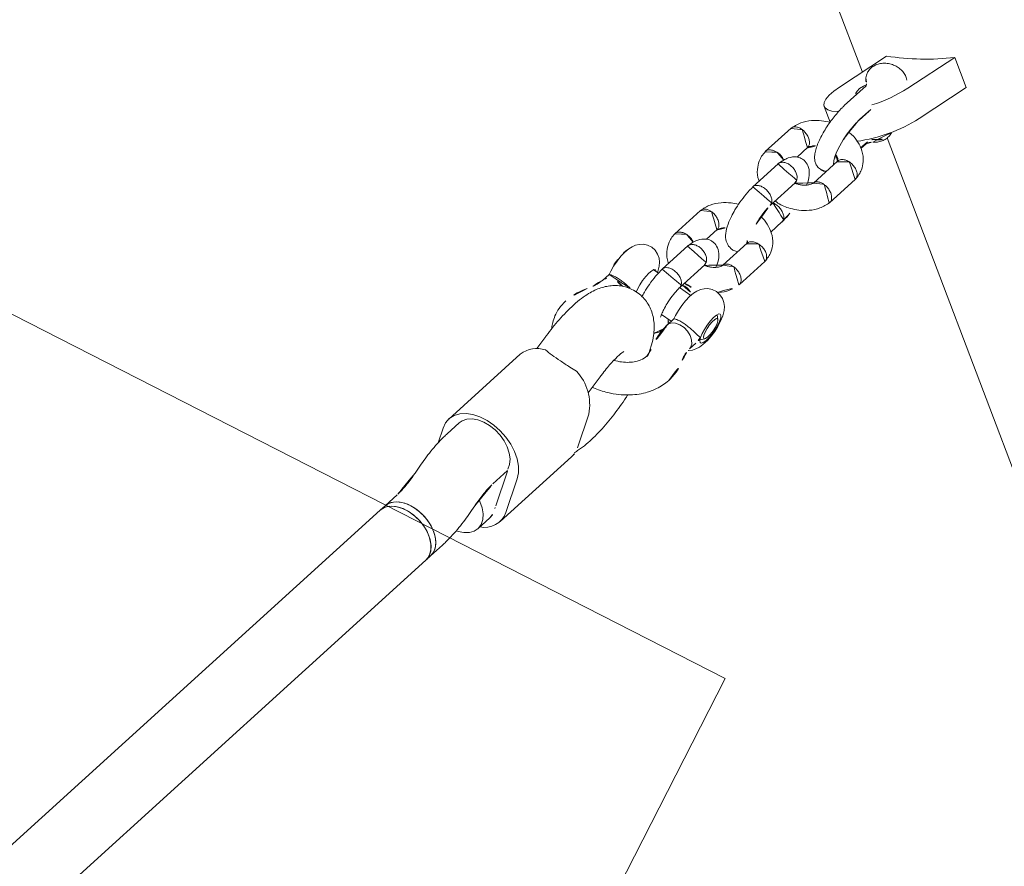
# Model space of a CAD drawing. Extents: x 5459245 to 5462690, y 5971016 to 5972523.
# Tile 165 of 198: x 5462453.332 to 5462453.565, y 5972213.874 to 5972214.075. Entities that reach past the tile are written whole.
import ezdxf

# ---------------------------------------------------------------- set-up
doc = ezdxf.new("R2010")
doc.units = 0
doc.layers.add('A_MAŁA ARCHITEKTURA', color=195, linetype='CONTINUOUS', lineweight=9)
doc.layers.add('ADT CCTV', color=102, linetype='CONTINUOUS')

# ---------------------------------------------------------------- blocks, each defined once
blk = doc.blocks.new('A$C43995eb0')
at = {"layer": 'A_MAŁA ARCHITEKTURA', "linetype": 'Continuous'}
for p, q in [((700.38, 325.92), (768.26, 400.82)), ((676.2, 331.48), (681.33, 337.13)), ((692.88, 330.57), (681.33, 337.13)), ((687.75, 324.91), (676.2, 331.48)), ((720.25, 320.77), (712.53, 323.68)), ((705.39, 321.39), (703.33, 322.17)), ((705.48, 321.52), (703.9, 322.12)), ((696.19, 319.39), (699.42, 318.17)), ((699.72, 318.1), (696.68, 319.25)), ((683.27, 316.99), (694.82, 310.43)), ((710.63, 317.99), (717.86, 315.26)), ((691.72, 315.89), (691.75, 315.88)), ((691.75, 315.88), (698.23, 313.44)), ((588.82, 202.83), (689.22, 313.61)), ((700.55, 309.28), (703.22, 312.23)), ((732.72, 311.6), (729.41, 312.84)), ((747.27, 310.57), (739.56, 313.49)), ((714.14, 309.03), (710.93, 310.23)), ((727.2, 308.57), (719.72, 311.39)), ((756.84, 309.87), (755.89, 309.19)), ((737.65, 307.8), (744.88, 305.07)), ((763.02, 308.26), (762.27, 309.16)), ((766.09, 307.02), (764.15, 307.75)), ((708.69, 304.67), (716.41, 301.76)), ((717.56, 305.8), (725.13, 302.94)), ((741.16, 298.83), (737.95, 300.04)), ((754.22, 298.38), (746.74, 301.2)), ((754.65, 301.59), (754.23, 298.38)), ((761.42, 300.52), (763.37, 299.79)), ((761.87, 297.45), (762.23, 300.22)), ((764.04, 299.73), (763.94, 299.78)), ((770.33, 299.08), (772.16, 298.88)), ((771.41, 298.98), (770.36, 298.82)), ((772.18, 299.05), (771.41, 298.98)), ((744.58, 295.6), (752.16, 292.74)), ((735.72, 294.47), (743.43, 291.56)), ((798.92, 294.1), (790.62, 292.85)), ((822.77, 285.81), (801.44, 293.86)), ((753.46, 292.38), (753.27, 290.97)), ((786.21, 290.49), (781.51, 291.26)), ((820.26, 286.05), (811.95, 284.81)), ((759.04, 282.13), (760.98, 281.4)), ((815.6, 280.2), (811.2, 281.86)), ((811.58, 281.93), (819.88, 283.18)), ((826.65, 281.87), (823.1, 283.21)), ((823.54, 278.59), (822.18, 278.75)), ((778.93, 275.47), (782.43, 274.89)), ((837.47, 274.87), (833.9, 276.22)), ((838.9, 274.33), (837.47, 274.87)), ((958.44, 229.23), (838.9, 274.33)), ((785.37, 272.03), (806.7, 263.98)), ((806.38, 266.58), (809.95, 265.23)), ((809.22, 263.74), (812.89, 264.29)), ((820.31, 262.86), (821.68, 262.7)), ((828.25, 261.25), (831.83, 259.9)), ((831.83, 259.9), (833.25, 259.36)), ((833.25, 259.36), (949.72, 215.42))]:
    blk.add_line(p, q, dxfattribs=at)
at = {"layer": 'A_MAŁA ARCHITEKTURA'}
for q in [(1131.59, 350), (831.59, -350)]:
    blk.add_line((831.59, 350), q, dxfattribs=at)
at = {"layer": 'A_MAŁA ARCHITEKTURA', "linetype": 'Continuous', "flags": 128}
for points in [[(699.42, 318.17), (700.74, 317.74), (702.25, 317.37), (703.88, 317.09), (705.55, 316.89), (707.17, 316.8), (708.66, 316.81), (709.95, 316.94), (710.97, 317.16), (711.67, 317.47), (711.79, 317.57)], [(690.9, 315.53), (690.07, 314.97), (689.41, 314.78)], [(691.34, 315.88), (692.09, 315.35), (693, 314.83), (693.78, 314.54), (694.35, 314.51), (694.68, 314.73), (694.7, 314.77)], [(694.82, 310.43), (696.31, 309.66), (697.66, 309.13), (698.81, 308.87), (699.73, 308.87), (700.39, 309.13), (700.78, 309.66), (700.88, 310.43), (700.69, 311.42), (700.21, 312.6), (700.09, 312.83)], [(766.56, 306.92), (766.51, 307.03), (766, 307.79), (765.39, 308.41), (764.65, 308.93), (763.71, 309.41), (762.36, 309.9), (761.08, 310.21), (759.67, 310.45), (758.27, 310.58), (756.9, 310.6), (755.54, 310.48), (754.26, 310.18), (753.41, 309.82), (752.6, 309.27), (751.9, 308.53), (751.38, 307.61), (751.11, 306.56), (751.12, 305.42), (751.39, 304.44), (751.84, 303.62), (752.41, 302.95), (753.09, 302.38), (753.92, 301.89), (755.07, 301.41), (756.34, 301.04), (757.76, 300.75), (759.17, 300.57), (760.55, 300.5), (761.44, 300.53), (761.44, 300.53)], [(762.46, 308.14), (763.17, 308.32), (763.56, 308.58), (763.59, 308.89), (763.26, 309.25), (762.59, 309.6), (761.66, 309.92), (760.53, 310.18), (759.31, 310.36), (758.11, 310.44), (757.04, 310.41), (756.19, 310.28), (755.63, 310.06), (755.42, 309.77), (755.57, 309.43), (756.08, 309.08), (756.89, 308.74), (757.93, 308.45), (759.12, 308.22), (760.34, 308.09), (761.49, 308.06), (762.46, 308.14)], [(758.83, 308.68), (757.89, 308.91), (757.17, 309.19), (756.77, 309.49), (756.74, 309.77), (757.09, 309.99), (757.77, 310.11), (758.68, 310.13), (759.71, 310.04), (760.72, 309.85), (761.56, 309.59), (762.13, 309.29), (762.35, 309), (762.19, 308.75), (761.67, 308.57), (760.86, 308.5), (759.87, 308.54), (758.83, 308.68)], [(763.4, 299.77), (763.09, 299.92), (762.5, 300.5), (762.13, 301.36), (762.01, 302.43), (762.16, 303.59), (762.56, 304.73), (763.18, 305.74), (763.94, 306.52), (764.79, 307), (765.62, 307.12), (766.09, 307.02)], [(753.42, 292.12), (753.16, 292.09), (751.88, 291.79), (751.02, 291.43), (750.22, 290.88), (749.52, 290.14), (749, 289.22), (748.72, 288.17), (748.74, 287.03), (749.01, 286.05), (749.46, 285.23), (750.03, 284.56), (750.71, 284), (751.54, 283.5), (752.69, 283.02), (753.96, 282.65), (755.38, 282.36), (756.78, 282.18), (758.17, 282.11), (759.06, 282.14), (759.06, 282.14)], [(753.38, 291.75), (753.25, 291.68), (753.04, 291.38), (753.19, 291.04), (753.69, 290.69), (754.5, 290.35), (755.55, 290.06), (756.73, 289.83), (757.96, 289.7), (759.1, 289.68), (759.83, 289.72)], [(811.95, 284.81), (810.53, 284.42), (809.11, 283.68), (807.74, 282.63), (806.47, 281.29), (805.33, 279.71), (804.38, 277.94), (803.64, 276.05), (803.13, 274.1), (802.88, 272.16), (802.89, 270.29), (803.16, 268.55), (803.69, 267.01), (804.45, 265.71), (805.42, 264.71), (806.56, 264.03), (807.85, 263.7), (809.22, 263.74)], [(760.98, 281.4), (760.71, 281.53), (760.12, 282.11)], [(806.38, 266.58), (805.63, 266.97), (804.8, 267.77), (804.16, 268.84), (803.75, 270.15), (803.58, 271.64), (803.67, 273.23), (804, 274.86), (804.56, 276.46), (805.34, 277.94), (806.28, 279.26), (807.36, 280.34), (808.52, 281.14), (809.71, 281.62), (810.88, 281.77)], [(829.39, 277.62), (829.34, 277.99), (828.97, 279.37), (828.36, 280.52), (827.54, 281.38), (826.54, 281.91), (825.42, 282.09), (824.22, 281.91), (823, 281.38), (821.83, 280.52), (820.74, 279.37), (820.48, 279.04)], [(831.83, 259.9), (830.94, 260.39), (830.12, 261.25), (829.51, 262.39), (829.14, 263.77), (829.03, 265.32), (829.18, 266.97), (829.58, 268.63), (830.22, 270.24), (831.07, 271.71), (832.09, 272.98), (833.23, 273.99), (834.43, 274.69), (835.64, 275.04)], [(837.47, 274.87), (837.36, 274.91), (836.24, 275.09), (835.04, 274.91), (833.82, 274.38), (832.65, 273.52), (831.56, 272.37), (830.62, 270.99), (829.87, 269.45), (829.35, 267.8), (829.07, 266.14), (829.05, 264.53), (829.29, 263.06), (829.79, 261.79), (830.51, 260.78), (831.42, 260.08), (831.83, 259.9)], [(838.9, 274.33), (838.78, 274.37), (837.66, 274.55), (836.46, 274.37), (835.25, 273.84), (834.07, 272.98), (832.99, 271.84), (832.05, 270.46), (831.3, 268.91), (830.77, 267.26), (830.49, 265.6), (830.47, 263.99), (830.72, 262.52), (831.21, 261.25), (831.93, 260.24), (832.85, 259.54), (833.25, 259.36)], [(830.67, 266.85), (831.14, 268.5), (831.84, 270.08), (832.73, 271.51), (833.79, 272.72), (834.94, 273.65), (836.15, 274.27), (837.36, 274.54), (838.51, 274.45), (838.9, 274.33)], [(835.64, 275.04), (836.81, 275.04), (837.47, 274.87)], [(833.25, 259.36), (833.1, 259.42), (832.14, 260.04), (831.37, 260.97), (830.82, 262.18), (830.51, 263.61), (830.46, 265.19), (830.67, 266.85)]]:
    blk.add_lwpolyline(points, dxfattribs=at)
at = {"layer": 'A_MAŁA ARCHITEKTURA', "linetype": 'Continuous'}
for centre, radius, start, end in [((627.4, 298.71), 58.78, 18.1269, 33.8805), ((674.25, 298.93), 36.71, 34.7467, 59.5031), ((698.35, 322.35), 3.92, 16.606, 84.1028), ((669.05, 293.25), 36.77, 44.8458, 59.4202), ((704.26, 324.28), 2.31, 200.5492, 245.9804), ((691.86, 314.53), 1.39, 99.054, 134.2803), ((799.72, 289.22), 4.95, 69.6713, 99.3027), ((793.64, 281.87), 11.39, 105.3939, 160.4581), ((764.11, 284.15), 4.49, 152.9313, 207.0403), ((820.86, 280.7), 5.38, 14.9394, 96.4687), ((756.14, 291.28), 9.02, 240.9651, 262.4076), ((758.15, 298.33), 16.31, 258.6882, 273.8041), ((812.26, 277.44), 4.55, 98.6556, 107.7223), ((820.48, 279.28), 3.95, 88.6827, 98.6447), ((821.82, 279.68), 3.75, 70.011, 109.4133), ((787.95, 277.71), 6.24, 187.6331, 245.5728)]:
    blk.add_arc(centre, radius, start, end, dxfattribs=at)
for points, knots in [([(702.87, 323.36), (702.76, 323.6), (702.47, 324.2), (701.83, 325.01), (700.96, 325.71), (699.97, 326.13), (699.19, 326.31), (698.77, 326.25), (698.69, 326.23)], [0, 0, 0, 0, 0.14406, 0.356777, 0.562441, 0.761312, 0.956247, 1, 1, 1, 1]), ([(686.11, 323.84), (685.95, 323.71), (685.5, 323.37), (684.97, 322.59), (684.53, 321.55), (684.33, 320.36), (684.37, 319.11), (684.69, 317.85), (685.26, 316.73), (686.03, 315.83), (686.93, 315.18), (687.93, 314.8), (688.79, 314.67), (689.27, 314.78), (689.41, 314.81)], [0, 0, 0, 0, 0.0499575, 0.1359972, 0.2251693, 0.3183198, 0.4147647, 0.5136045, 0.6150653, 0.7067256, 0.7952286, 0.8809895, 0.9653193, 1, 1, 1, 1]), ([(703.9, 322.12), (703.86, 322.13), (703.77, 322.17), (703.48, 322.38), (703.13, 322.82), (702.94, 323.21), (702.87, 323.36)], [0, 0, 0, 0, 0.160595, 0.470572, 0.794329, 1, 1, 1, 1]), ([(712.57, 323.67), (712.1, 323.78), (711.2, 323.99), (709.65, 323.96), (707.77, 323.47), (705.84, 322.17), (704.4, 320.25), (703.58, 318.55), (703.41, 317.42), (703.36, 317.09)], [0, 0, 0, 0, 0.111073, 0.212747, 0.376306, 0.581871, 0.75572, 0.927649, 1, 1, 1, 1]), ([(712.59, 323.65), (712.58, 323.66), (712.39, 323.79), (712.02, 323.76), (711.44, 323.62), (710.85, 323.26), (710.23, 322.56), (709.77, 321.66), (709.59, 320.96), (709.54, 320.58), (709.53, 320.53), (709.53, 320.51)], [0, 0, 0, 0, 0.004813, 0.180621, 0.267567, 0.443353, 0.619147, 0.795004, 0.97086, 0.992976, 1, 1, 1, 1]), ([(710.82, 317.97), (710.66, 318.01), (710.28, 318.1), (709.83, 318.62), (709.54, 319.4), (709.5, 320.07), (709.52, 320.45), (709.53, 320.5), (709.53, 320.51)], [0, 0, 0, 0, 0.191346, 0.446695, 0.702116, 0.957621, 0.989796, 1, 1, 1, 1]), ([(720.3, 320.7), (720.18, 320.76), (719.97, 320.88), (719.61, 320.87), (719.26, 320.8), (718.79, 320.6), (718.2, 320.16), (717.59, 319.39), (717.19, 318.54), (717.04, 317.96), (717, 317.71), (717, 317.7)], [0, 0, 0, 0, 0.101326, 0.185514, 0.269695, 0.353876, 0.524072, 0.694288, 0.864566, 0.993199, 1, 1, 1, 1]), ([(725.72, 309.13), (725.78, 309.39), (726.04, 310.68), (725.8, 312.78), (725.13, 315.28), (724.05, 317.45), (722.41, 319.51), (720.96, 320.35), (720.2, 320.79)], [0, 0, 0, 0, 0.0576357, 0.2814514, 0.4264981, 0.5953751, 0.7891372, 1, 1, 1, 1]), ([(704.65, 317), (704.19, 317.06), (703.25, 317.18), (701.89, 317.46), (700.67, 317.77), (700.03, 318), (699.72, 318.1)], [0, 0, 0, 0, 0.24864, 0.507892, 0.764005, 1, 1, 1, 1]), ([(705.34, 316.93), (705.13, 316.95), (704.9, 316.96), (704.67, 317), (704.65, 317)], [0, 0, 0, 0, 0.915119, 1, 1, 1, 1]), ([(710.39, 317.14), (710.38, 317.13), (710.36, 317.12), (710.02, 317.02), (709.6, 316.93), (709.22, 316.9), (709.11, 316.89)], [0, 0, 0, 0, 0.216953, 0.517501, 0.861563, 1, 1, 1, 1]), ([(709.51, 316.94), (709.64, 317.17), (709.83, 317.51), (710.09, 317.75), (710.22, 317.85), (710.35, 317.92), (710.5, 317.96), (710.63, 317.97), (710.71, 317.95), (710.73, 317.95)], [0, 0, 0, 0, 0.250361, 0.367105, 0.539876, 0.652009, 0.779695, 0.927054, 1, 1, 1, 1]), ([(714.19, 315.26), (714.21, 315.37), (714.3, 315.79), (714.22, 316.31), (714.07, 316.64), (714.04, 316.7)], [0, 0, 0, 0, 0.2291475, 0.8586464, 1, 1, 1, 1]), ([(717.79, 315.34), (717.69, 315.4), (717.38, 315.54), (717.07, 316.11), (716.92, 316.87), (716.96, 317.43), (716.99, 317.68), (717, 317.7)], [0, 0, 0, 0, 0.1654453, 0.463893, 0.7624852, 0.9880755, 1, 1, 1, 1]), ([(689.99, 314.97), (690.24, 315.07), (690.7, 315.26), (691.07, 315.59), (691.23, 315.74)], [0, 0, 0, 0, 0.5512596, 1, 1, 1, 1]), ([(691.23, 315.74), (691.26, 315.76), (691.32, 315.81), (691.33, 315.81), (691.34, 315.81)], [0, 0, 0, 0, 0.441872, 1, 1, 1, 1]), ([(691.65, 315.9), (691.65, 315.91), (691.66, 315.91), (691.74, 315.88), (691.75, 315.88)], [0, 0, 0, 0, 0.861277, 1, 1, 1, 1]), ([(698.23, 313.44), (698.46, 313.35), (699.15, 313.1), (700.42, 312.75), (702.04, 312.4), (703.7, 312.13), (705.37, 311.96), (707, 311.88), (708.54, 311.91), (709.99, 312.04), (711.24, 312.3), (712.26, 312.68), (713.07, 313.19), (713.69, 313.84), (714.1, 314.56), (714.16, 315.06), (714.18, 315.26)], [0, 0, 0, 0, 0.043884, 0.130061, 0.213535, 0.295637, 0.377382, 0.459413, 0.542441, 0.627761, 0.718111, 0.798594, 0.857542, 0.912622, 0.9663, 1, 1, 1, 1]), ([(719.02, 314.03), (718.76, 314.01), (717.72, 313.95), (716.22, 313.45), (714.78, 312.48), (714.05, 311.09), (713.9, 309.82), (714.15, 308.65), (714.99, 307.44), (716.3, 306.4), (717.25, 305.95), (717.74, 305.72)], [0, 0, 0, 0, 0.054144, 0.216019, 0.367098, 0.480154, 0.538778, 0.641231, 0.799556, 0.89696, 1, 1, 1, 1]), ([(717.77, 315.3), (717.84, 315.26), (718.05, 315.16), (718.35, 314.91), (718.76, 314.46), (719.15, 313.86), (719.5, 313.1), (719.73, 312.29), (719.86, 311.68), (719.87, 311.35), (719.87, 311.29)], [0, 0, 0, 0, 0.069136, 0.203514, 0.331446, 0.509724, 0.670244, 0.817248, 0.965557, 1, 1, 1, 1]), ([(703.28, 312.29), (703.45, 311.62), (703.81, 310.15), (704.9, 307.99), (706.53, 305.92), (707.98, 305.08), (708.74, 304.65)], [0, 0, 0, 0, 0.201025, 0.436296, 0.706236, 1, 1, 1, 1]), ([(711.17, 310.14), (711.1, 310.17), (710.9, 310.27), (710.59, 310.53), (710.19, 310.98), (709.84, 311.47), (709.67, 311.89), (709.61, 312.03)], [0, 0, 0, 0, 0.115765, 0.341527, 0.55646, 0.855975, 1, 1, 1, 1]), ([(729.48, 312.82), (728.73, 313.06), (727.52, 313.44), (726.05, 313.68), (725.48, 313.77)], [0, 0, 0, 0, 0.61432, 1, 1, 1, 1]), ([(726.38, 308.88), (726.36, 309.14), (726.35, 309.56), (726.5, 310.33), (726.78, 311.13), (727.31, 311.97), (727.95, 312.6), (728.44, 312.83), (728.7, 312.89), (728.74, 312.9), (728.75, 312.9)], [0, 0, 0, 0, 0.155455, 0.245062, 0.426227, 0.607407, 0.788639, 0.969931, 0.99276, 1, 1, 1, 1]), ([(729.35, 312.83), (729.19, 312.88), (729.01, 312.93), (728.8, 312.91), (728.76, 312.9), (728.75, 312.9)], [0, 0, 0, 0, 0.826234, 0.958114, 1, 1, 1, 1]), ([(739.59, 313.48), (739.12, 313.59), (738.22, 313.79), (736.67, 313.76), (734.8, 313.28), (732.86, 311.97), (731.44, 310.04), (730.7, 308.65), (730.55, 307.85), (730.55, 307.84)], [0, 0, 0, 0, 0.119296, 0.228497, 0.404165, 0.624948, 0.811668, 0.996324, 1, 1, 1, 1]), ([(739.61, 313.46), (739.6, 313.46), (739.41, 313.6), (739.04, 313.57), (738.46, 313.43), (737.87, 313.07), (737.25, 312.37), (736.79, 311.47), (736.61, 310.77), (736.56, 310.39), (736.55, 310.33), (736.55, 310.32)], [0, 0, 0, 0, 0.004813, 0.180621, 0.267567, 0.443353, 0.619147, 0.795004, 0.97086, 0.992976, 1, 1, 1, 1]), ([(710.99, 310.17), (710.91, 310.21), (710.74, 310.3), (710.41, 310.29), (710.06, 310.22), (709.59, 310.02), (709, 309.59), (708.39, 308.82), (707.99, 307.97), (707.84, 307.38), (707.8, 307.13), (707.79, 307.12)], [0, 0, 0, 0, 0.072566, 0.159445, 0.24631, 0.333175, 0.508796, 0.684457, 0.860203, 0.992981, 1, 1, 1, 1]), ([(717.62, 305.78), (717.61, 305.78), (717.38, 305.8), (717.02, 306.15), (716.62, 306.8), (716.5, 307.54), (716.52, 308.17), (716.6, 308.65), (716.78, 309.29), (717.15, 310.06), (717.76, 310.82), (718.43, 311.28), (718.87, 311.42), (719.06, 311.44), (719.07, 311.45)], [0, 0, 0, 0, 0.001021, 0.121718, 0.2424, 0.363059, 0.422728, 0.482392, 0.542056, 0.662683, 0.783324, 0.904011, 0.99518, 1, 1, 1, 1]), ([(719.77, 311.34), (719.72, 311.37), (719.53, 311.49), (719.27, 311.47), (719.08, 311.45), (719.07, 311.45)], [0, 0, 0, 0, 0.229246, 0.961304, 1, 1, 1, 1]), ([(737.84, 307.77), (737.68, 307.81), (737.3, 307.91), (736.86, 308.43), (736.56, 309.2), (736.52, 309.87), (736.55, 310.25), (736.55, 310.31), (736.55, 310.32)], [0, 0, 0, 0, 0.191346, 0.446695, 0.702116, 0.957621, 0.989796, 1, 1, 1, 1]), ([(747.32, 310.51), (747.2, 310.57), (747, 310.68), (746.63, 310.68), (746.29, 310.61), (745.81, 310.41), (745.22, 309.97), (744.62, 309.2), (744.21, 308.35), (744.06, 307.77), (744.02, 307.51), (744.02, 307.5)], [0, 0, 0, 0, 0.101326, 0.185514, 0.269695, 0.353876, 0.524072, 0.694288, 0.864566, 0.993199, 1, 1, 1, 1]), ([(751.18, 306.86), (751.15, 306.94), (750.71, 307.84), (749.4, 309.3), (747.97, 310.15), (747.23, 310.6)], [0, 0, 0, 0, 0.0435626, 0.5015703, 1, 1, 1, 1]), ([(708.75, 304.67), (708.59, 304.75), (708.23, 304.92), (707.87, 305.53), (707.72, 306.29), (707.75, 306.85), (707.79, 307.11), (707.79, 307.12)], [0, 0, 0, 0, 0.229842, 0.505289, 0.780838, 0.988995, 1, 1, 1, 1]), ([(725.19, 302.93), (725.17, 302.94), (724.93, 302.95), (724.59, 303.29), (724.23, 303.93), (724.12, 304.67), (724.15, 305.29), (724.22, 305.77), (724.4, 306.42), (724.74, 307.2), (725.32, 307.97), (725.94, 308.44), (726.35, 308.6), (726.53, 308.63), (726.54, 308.63)], [0, 0, 0, 0, 0.010464, 0.13002, 0.249561, 0.36908, 0.428185, 0.487285, 0.546384, 0.665872, 0.785373, 0.904918, 0.995225, 1, 1, 1, 1]), ([(727.16, 308.56), (727.12, 308.58), (726.95, 308.68), (726.72, 308.66), (726.55, 308.63), (726.54, 308.63)], [0, 0, 0, 0, 0.195252, 0.959597, 1, 1, 1, 1]), ([(732.62, 307.62), (732.22, 307.65), (731.13, 307.7), (729.53, 307.96), (728.07, 308.29), (727.4, 308.51), (727.05, 308.62)], [0, 0, 0, 0, 0.215329, 0.577956, 0.780626, 1, 1, 1, 1]), ([(737.07, 307.52), (737.07, 307.52), (737.16, 307.6), (737.24, 307.65), (737.38, 307.73), (737.53, 307.77), (737.65, 307.78), (737.73, 307.76), (737.75, 307.75)], [0, 0, 0, 0, 0.00842, 0.279106, 0.454789, 0.65484, 0.885713, 1, 1, 1, 1]), ([(744.82, 305.15), (744.71, 305.2), (744.41, 305.35), (744.1, 305.91), (743.95, 306.67), (743.98, 307.24), (744.02, 307.49), (744.02, 307.5)], [0, 0, 0, 0, 0.1654453, 0.463893, 0.7624852, 0.9880755, 1, 1, 1, 1]), ([(761.44, 300.58), (761.43, 300.55), (761.41, 300.46), (761.29, 300.83), (761.22, 301.62), (761.26, 302.56), (761.37, 303.48), (761.52, 304.41), (761.78, 305.54), (762.07, 306.57), (762.34, 307.45), (762.46, 307.91), (762.46, 308.1), (762.46, 308.14), (762.46, 308.14)], [0, 0, 0, 0, 0.038723, 0.163017, 0.288034, 0.395782, 0.434039, 0.529396, 0.624594, 0.723845, 0.835124, 0.964533, 0.998975, 1, 1, 1, 1]), ([(762.46, 308.14), (762.47, 308.14), (762.67, 308.12), (763.25, 308.04), (763.79, 307.84), (764.14, 307.72)], [0, 0, 0, 0, 0.007068, 0.351038, 1, 1, 1, 1]), ([(769.22, 306.73), (768.67, 306.68), (767.63, 306.59), (766.55, 306.89), (766.04, 307.04)], [0, 0, 0, 0, 0.529002, 1, 1, 1, 1]), ([(716.19, 306.55), (716.05, 306.38), (715.72, 305.96), (715.41, 305.16), (715.29, 304.57), (715.26, 304.31), (715.26, 304.3)], [0, 0, 0, 0, 0.283014, 0.682349, 0.984052, 1, 1, 1, 1]), ([(725.06, 302.96), (725.81, 302.73), (727.24, 302.29), (729.68, 301.86), (731.85, 301.64), (734.11, 301.58), (736.25, 301.73), (738.33, 302.32), (739.76, 303.31), (740.49, 304.68), (740.65, 305.9), (740.5, 306.43), (740.41, 306.75)], [0, 0, 0, 0, 0.125606, 0.238388, 0.337972, 0.424693, 0.562831, 0.686291, 0.801518, 0.887745, 0.932457, 1, 1, 1, 1]), ([(744.79, 305.1), (744.86, 305.07), (745.07, 304.97), (745.38, 304.71), (745.78, 304.27), (746.18, 303.66), (746.52, 302.9), (746.76, 302.1), (746.88, 301.5), (746.89, 301.17), (746.89, 301.12)], [0, 0, 0, 0, 0.069503, 0.204595, 0.333208, 0.512433, 0.673806, 0.821591, 0.970688, 1, 1, 1, 1]), ([(774.98, 306.08), (774.04, 306.37), (772.14, 306.97), (770.22, 306.81), (769.25, 306.74)], [0, 0, 0, 0, 0.493947, 1, 1, 1, 1]), ([(784.56, 290.76), (784.56, 290.85), (784.55, 292.11), (784.16, 294.29), (783.35, 296.98), (782.39, 299.1), (781.31, 300.92), (779.88, 302.75), (777.82, 304.7), (776.01, 305.58), (774.98, 306.08)], [0, 0, 0, 0, 0.013458, 0.189556, 0.325521, 0.436363, 0.54421, 0.654128, 0.805835, 1, 1, 1, 1]), ([(716.46, 301.74), (716.26, 301.84), (715.85, 302.02), (715.43, 302.67), (715.23, 303.45), (715.23, 304.03), (715.26, 304.29), (715.26, 304.3)], [0, 0, 0, 0, 0.2634106, 0.5268518, 0.7903906, 0.9894744, 1, 1, 1, 1]), ([(716.38, 301.77), (716.85, 301.66), (717.74, 301.45), (719.3, 301.48), (721.14, 301.99), (722.62, 302.82), (723.2, 303.59), (723.25, 303.65)], [0, 0, 0, 0, 0.185272, 0.354868, 0.627689, 0.970575, 1, 1, 1, 1]), ([(746.04, 303.83), (745.78, 303.82), (744.74, 303.75), (743.25, 303.25), (741.8, 302.28), (741.07, 300.9), (740.92, 299.62), (741.17, 298.46), (742.01, 297.25), (743.32, 296.2), (744.27, 295.76), (744.76, 295.53)], [0, 0, 0, 0, 0.054144, 0.216019, 0.367098, 0.480154, 0.538778, 0.641231, 0.799556, 0.89696, 1, 1, 1, 1]), ([(752.75, 298.93), (752.8, 299.2), (753.05, 300.41), (752.85, 301.7), (752.7, 302.71)], [0, 0, 0, 0, 0.217287, 1, 1, 1, 1]), ([(730.38, 301.82), (730.53, 301.24), (730.87, 299.86), (731.92, 297.8), (733.55, 295.73), (735.01, 294.89), (735.76, 294.45)], [0, 0, 0, 0, 0.1776549, 0.4198078, 0.6976435, 1, 1, 1, 1]), ([(738.01, 299.98), (737.93, 300.02), (737.76, 300.11), (737.43, 300.1), (737.09, 300.03), (736.61, 299.83), (736.02, 299.39), (735.42, 298.62), (735.01, 297.77), (734.86, 297.19), (734.82, 296.94), (734.82, 296.92)], [0, 0, 0, 0, 0.072566, 0.159445, 0.24631, 0.333175, 0.508796, 0.684457, 0.860203, 0.992981, 1, 1, 1, 1]), ([(738.2, 299.95), (738.13, 299.98), (737.92, 300.08), (737.61, 300.34), (737.21, 300.78), (736.85, 301.3), (736.67, 301.75), (736.6, 301.91)], [0, 0, 0, 0, 0.112837, 0.33289, 0.542387, 0.834327, 1, 1, 1, 1]), ([(744.64, 295.58), (744.64, 295.58), (744.4, 295.61), (744.04, 295.96), (743.65, 296.61), (743.52, 297.35), (743.54, 297.98), (743.62, 298.46), (743.8, 299.1), (744.17, 299.87), (744.78, 300.62), (745.45, 301.08), (745.89, 301.22), (746.08, 301.25), (746.09, 301.25)], [0, 0, 0, 0, 0.001021, 0.121718, 0.2424, 0.363059, 0.422728, 0.482392, 0.542056, 0.662683, 0.783324, 0.904011, 0.99518, 1, 1, 1, 1]), ([(746.79, 301.15), (746.75, 301.17), (746.55, 301.29), (746.29, 301.28), (746.1, 301.25), (746.09, 301.25)], [0, 0, 0, 0, 0.229246, 0.961304, 1, 1, 1, 1]), ([(753.4, 298.69), (753.39, 298.95), (753.37, 299.37), (753.52, 300.13), (753.79, 300.94), (754.15, 301.46), (754.33, 301.72)], [0, 0, 0, 0, 0.25808, 0.40684, 0.707602, 1, 1, 1, 1]), ([(752.21, 292.74), (752.19, 292.74), (751.96, 292.76), (751.61, 293.1), (751.25, 293.74), (751.14, 294.47), (751.17, 295.1), (751.24, 295.58), (751.42, 296.22), (751.77, 297), (752.34, 297.77), (752.96, 298.25), (753.37, 298.4), (753.55, 298.43), (753.56, 298.43)], [0, 0, 0, 0, 0.010464, 0.13002, 0.249561, 0.36908, 0.428185, 0.487285, 0.546384, 0.665872, 0.785373, 0.904918, 0.995225, 1, 1, 1, 1]), ([(754.18, 298.36), (754.15, 298.39), (753.97, 298.49), (753.75, 298.46), (753.57, 298.44), (753.56, 298.43)], [0, 0, 0, 0, 0.195252, 0.959597, 1, 1, 1, 1]), ([(762.53, 297.53), (762.52, 297.53), (762.49, 297.54), (762.11, 297.47), (761.37, 297.4), (760.11, 297.38), (758.32, 297.49), (756.55, 297.77), (755.09, 298.1), (754.42, 298.32), (754.07, 298.43)], [0, 0, 0, 0, 0.0535091, 0.1365113, 0.2478688, 0.3892025, 0.5612587, 0.764018, 0.8773393, 1, 1, 1, 1]), ([(770.36, 298.82), (769.99, 298.75), (768.88, 298.55), (767.26, 298.12), (765.56, 297.44), (764.13, 296.64), (762.87, 295.69), (761.78, 294.56), (760.88, 293.25), (760.21, 291.8), (759.79, 290.21), (759.68, 288.56), (759.86, 286.93), (760.3, 285.43), (760.95, 284.08), (761.79, 282.86), (762.78, 281.76), (763.94, 280.75), (765.36, 279.79), (767.12, 278.84), (769.21, 277.94), (771.52, 277.15), (773.88, 276.49), (776.23, 275.95), (777.93, 275.63), (778.82, 275.48), (778.93, 275.47)], [0, 0, 0, 0, 0.029239, 0.088637, 0.135381, 0.176422, 0.214744, 0.251688, 0.287968, 0.323952, 0.359847, 0.398083, 0.434645, 0.470048, 0.504983, 0.540229, 0.57684, 0.61642, 0.661474, 0.715293, 0.777267, 0.835947, 0.890934, 0.943843, 0.992528, 1, 1, 1, 1]), ([(762.11, 299.33), (762.29, 299.47), (762.65, 299.75), (763.04, 299.86), (763.23, 299.89), (763.24, 299.89)], [0, 0, 0, 0, 0.490173, 0.974404, 1, 1, 1, 1]), ([(763.4, 299.77), (764.5, 299.45), (766.8, 298.79), (769.1, 298.98), (770.3, 299.08)], [0, 0, 0, 0, 0.478964, 1, 1, 1, 1]), ([(766.63, 297.83), (766.53, 297.99), (766.23, 298.49), (765.3, 299.15), (764.42, 299.57), (764, 299.78)], [0, 0, 0, 0, 0.20136, 0.615106, 1, 1, 1, 1]), ([(772.16, 298.88), (772.66, 298.63), (773.45, 298.24), (774.56, 297.08), (775.42, 295.81), (776.17, 294.21), (776.47, 292.98), (776.62, 292.36)], [0, 0, 0, 0, 0.269029, 0.430984, 0.610532, 0.805214, 1, 1, 1, 1]), ([(800.29, 293.98), (799.95, 294.19), (798.98, 294.79), (797.28, 295.57), (795.14, 296.39), (792.89, 297.09), (790.51, 297.7), (788.1, 298.21), (785.65, 298.62), (783.74, 298.88), (782.66, 298.97), (782.39, 299)], [0, 0, 0, 0, 0.076176, 0.214365, 0.341812, 0.473991, 0.599639, 0.721632, 0.84171, 0.960978, 1, 1, 1, 1]), ([(735.77, 294.48), (735.61, 294.55), (735.25, 294.72), (734.89, 295.33), (734.74, 296.09), (734.78, 296.66), (734.81, 296.91), (734.82, 296.92)], [0, 0, 0, 0, 0.229842, 0.505289, 0.780838, 0.988995, 1, 1, 1, 1]), ([(743.21, 296.36), (743.07, 296.19), (742.74, 295.77), (742.43, 294.97), (742.31, 294.38), (742.28, 294.12), (742.28, 294.11)], [0, 0, 0, 0, 0.283014, 0.682349, 0.984052, 1, 1, 1, 1]), ([(743.48, 291.55), (743.28, 291.64), (742.87, 291.83), (742.45, 292.48), (742.26, 293.26), (742.26, 293.84), (742.28, 294.09), (742.28, 294.11)], [0, 0, 0, 0, 0.2634106, 0.5268518, 0.7903906, 0.9894744, 1, 1, 1, 1]), ([(743.4, 291.57), (743.87, 291.46), (744.77, 291.26), (746.32, 291.28), (748.17, 291.8), (749.64, 292.62), (750.23, 293.39), (750.27, 293.45)], [0, 0, 0, 0, 0.1852719, 0.3548676, 0.6276892, 0.9705752, 1, 1, 1, 1]), ([(781.51, 291.26), (781.2, 291.31), (780.27, 291.47), (778.81, 291.77), (777.23, 292.16), (775.87, 292.57), (774.83, 292.94), (774.12, 293.25), (773.75, 293.44), (773.61, 293.54), (773.64, 293.51), (773.65, 293.51)], [0, 0, 0, 0, 0.0808809, 0.2344124, 0.3856937, 0.5328785, 0.6740806, 0.7914531, 0.8989521, 0.997901, 1, 1, 1, 1]), ([(752.08, 292.77), (752.84, 292.54), (754.26, 292.09), (756.7, 291.67), (758.68, 291.46), (759.78, 291.44), (760.19, 291.43)], [0, 0, 0, 0, 0.315648, 0.599067, 0.849319, 1, 1, 1, 1]), ([(759.06, 282.17), (759.05, 282.16), (759.01, 282.1), (758.94, 282.36), (758.88, 282.79), (758.84, 283.27), (758.88, 284.21), (759.02, 285.37), (759.28, 286.69), (759.57, 287.77), (759.71, 288.22), (759.75, 288.36)], [0, 0, 0, 0, 0.063224, 0.233121, 0.249006, 0.375555, 0.497369, 0.62346, 0.765535, 0.930381, 1, 1, 1, 1]), ([(781.77, 276.88), (781.89, 277.48), (782.15, 278.69), (782.45, 281.17), (782.77, 283.59), (782.87, 285.06), (782.91, 285.68)], [0, 0, 0, 0, 0.266006, 0.531719, 0.802227, 1, 1, 1, 1]), ([(760.94, 281.42), (761.59, 281.1), (762.76, 280.53), (763.87, 279.5), (764.36, 279.05)], [0, 0, 0, 0, 0.560097, 1, 1, 1, 1]), ([(822.18, 278.75), (821.9, 278.78), (821.08, 278.88), (819.75, 279.1), (818.26, 279.41), (816.96, 279.74), (816.1, 280.02), (815.71, 280.16), (815.6, 280.2)], [0, 0, 0, 0, 0.10983, 0.319959, 0.528368, 0.731948, 0.927519, 1, 1, 1, 1]), ([(764.37, 279.05), (765.02, 278.45), (766.53, 277.09), (768.29, 276.3), (769.28, 275.86)], [0, 0, 0, 0, 0.4339425, 1, 1, 1, 1]), ([(833.9, 276.22), (833.56, 276.34), (832.54, 276.71), (830.75, 277.25), (828.51, 277.78), (826.3, 278.21), (824.63, 278.46), (823.73, 278.57), (823.54, 278.59)], [0, 0, 0, 0, 0.112078, 0.337404, 0.550713, 0.756968, 0.948649, 1, 1, 1, 1]), ([(769.28, 275.86), (770.05, 275.63), (771.48, 275.2), (773.49, 275.15), (775.1, 275.4), (776.1, 275.67), (776.55, 275.87), (776.61, 275.89)], [0, 0, 0, 0, 0.308344, 0.579202, 0.803051, 0.974428, 1, 1, 1, 1]), ([(809.95, 265.23), (810.29, 265.1), (811.31, 264.73), (813.11, 264.2), (815.34, 263.66), (817.55, 263.24), (819.22, 262.99), (820.12, 262.88), (820.31, 262.86)], [0, 0, 0, 0, 0.112078, 0.337404, 0.550713, 0.756968, 0.948649, 1, 1, 1, 1]), ([(821.68, 262.7), (821.96, 262.66), (822.77, 262.56), (824.1, 262.34), (825.59, 262.04), (826.89, 261.7), (827.76, 261.43), (828.14, 261.28), (828.25, 261.25)], [0, 0, 0, 0, 0.10983, 0.319959, 0.528368, 0.731948, 0.927519, 1, 1, 1, 1])]:
    blk.add_open_spline(points, degree=3, knots=knots, dxfattribs=at)
blk = doc.blocks.new('A770198')
at = {"layer": 'ADT CCTV', "color": 140, "lineweight": 9}
blk.add_arc((30, 19.04213), 30, 140.600538, 219.400538, dxfattribs=at)
blk = doc.blocks.new('G$CFAE608CC')
at = {"layer": 'ADT CCTV', "rotation": 90}
blk.add_blockref('A770198', (38.08383, 0), dxfattribs=at)

msp = doc.modelspace()

# ---------------------------------------------------------------- block references
at = {"layer": 'A_MAŁA ARCHITEKTURA', "xscale": 0.001, "yscale": 0.001, "zscale": 0.001, "rotation": 242.9301705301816}
msp.add_blockref('A$C43995eb0', (5462453.5658, 5972214.81866), dxfattribs=at)
at = {"layer": 'ADT CCTV', "rotation": 184.5356804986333}
msp.add_blockref('G$CFAE608CC', (5462467.50941, 5972223.83045), dxfattribs=at)

doc.saveas('drawing.dxf')
